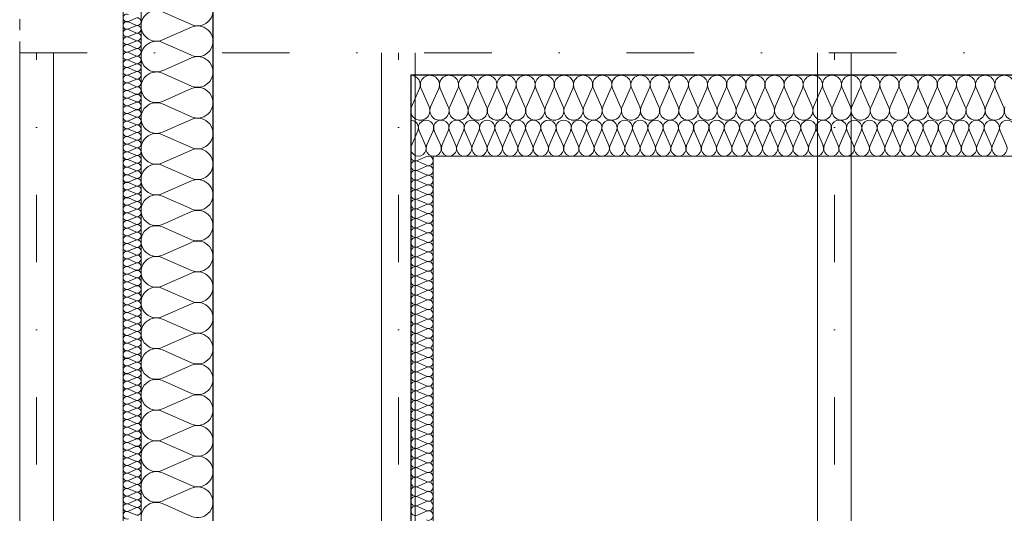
# Model space of a CAD drawing. Extents: x -558982 to 5119495, y -5290134 to 121759.
# Tile 254 of 256: x -430715 to -428524, y 80140 to 81239. Entities that reach past the tile are written whole.
import ezdxf

# ---------------------------------------------------------------- set-up
doc = ezdxf.new("R2010")
doc.units = 0
doc.header["$MEASUREMENT"] = 0
doc.linetypes.add('Dot & Dashed', pattern=[450, 150, -150, 0, -150])
doc.linetypes.add('Hidden Line', pattern=[50, 25, -25])
doc.layers.add('Arch ocieplenie', color=252, linetype='Continuous')
doc.layers.add('Inwent Izolacje', color=252, linetype='Continuous')
for name, color, linetype, lineweight in [('Arch ocieplenie_Nr_Pióra__44', 252, 'Continuous', 13), ('Arch ocieplenie_Nr_Pióra__9', 252, 'Continuous', 13), ('Arch wykończenie_Nr_Pióra__3', 252, 'Continuous', 18), ('INWENT DACH_Nr_Pióra__21', 252, 'Continuous', 9), ('Inwent Izolacje_Nr_Pióra__2', 252, 'Continuous', 13), ('Inwent Izolacje_Nr_Pióra__44', 252, 'Continuous', 13), ('INWENT KONST. DREWNIANA_Nr_Pióra__2', 252, 'Continuous', 13), ('INWENT KONST. DREWNIANA_Nr_Pióra__21', 252, 'Continuous', 9), ('INWENT.ŚCIANY_Nr_Pióra__1', 252, 'Continuous', 25), ('INWENT.ŚCIANY_Nr_Pióra__2', 252, 'Continuous', 13)]:
    doc.layers.add(name, color=color, linetype=linetype, lineweight=lineweight)

# ---------------------------------------------------------------- blocks, each defined once
blk = doc.blocks.new('Izolacja cieplna 14_225', base_point=(-429844.9, 96852.6))
at = {"layer": 'Arch ocieplenie_Nr_Pióra__44', "linetype": 'Continuous'}
for p, q in [((-429843.5, 96796.4), (-429829.4, 96828.8)), ((-429826.5, 96828.8), (-429812.4, 96796.4)), ((-429809.5, 96796.4), (-429795.3, 96828.8)), ((-429792.5, 96828.8), (-429778.3, 96796.4)), ((-429775.5, 96796.4), (-429761.3, 96828.8)), ((-429758.5, 96828.8), (-429744.3, 96796.4)), ((-429741.4, 96796.4), (-429727.3, 96828.8)), ((-429724.4, 96828.8), (-429710.3, 96796.4)), ((-429707.4, 96796.4), (-429693.3, 96828.8)), ((-429690.4, 96828.8), (-429676.2, 96796.4)), ((-429673.4, 96796.4), (-429659.2, 96828.8)), ((-429656.4, 96828.8), (-429642.2, 96796.4)), ((-429639.4, 96796.4), (-429625.2, 96828.8)), ((-429622.4, 96828.8), (-429608.2, 96796.4)), ((-429605.3, 96796.4), (-429591.2, 96828.8)), ((-429588.3, 96828.8), (-429574.2, 96796.4)), ((-429571.3, 96796.4), (-429557.2, 96828.8)), ((-429554.3, 96828.8), (-429540.1, 96796.4)), ((-429537.3, 96796.4), (-429523.1, 96828.8)), ((-429520.3, 96828.8), (-429506.1, 96796.4)), ((-429503.3, 96796.4), (-429489.1, 96828.8)), ((-429486.2, 96828.8), (-429472.1, 96796.4)), ((-429469.2, 96796.4), (-429455.1, 96828.8)), ((-429452.2, 96828.8), (-429438.1, 96796.4)), ((-429435.2, 96796.4), (-429421.1, 96828.8)), ((-429418.2, 96828.8), (-429404, 96796.4)), ((-429401.2, 96796.4), (-429387, 96828.8)), ((-429384.2, 96828.8), (-429370, 96796.4)), ((-429367.2, 96796.4), (-429353, 96828.8)), ((-429350.1, 96828.8), (-429336, 96796.4)), ((-429333.1, 96796.4), (-429319, 96828.8)), ((-429316.1, 96828.8), (-429302, 96796.4)), ((-429299.1, 96796.4), (-429285, 96828.8)), ((-429282.1, 96828.8), (-429267.9, 96796.4)), ((-429265.1, 96796.4), (-429250.9, 96828.8)), ((-429248.1, 96828.8), (-429233.9, 96796.4)), ((-429231.1, 96796.4), (-429216.9, 96828.8)), ((-429214, 96828.8), (-429199.9, 96796.4)), ((-429197, 96796.4), (-429182.9, 96828.8)), ((-429180, 96828.8), (-429165.9, 96796.4)), ((-429163, 96796.4), (-429148.9, 96828.8)), ((-429146, 96828.8), (-429131.8, 96796.4)), ((-429129, 96796.4), (-429114.8, 96828.8)), ((-429112, 96828.8), (-429097.8, 96796.4)), ((-429095, 96796.4), (-429080.8, 96828.8)), ((-429077.9, 96828.8), (-429063.8, 96796.4)), ((-429060.9, 96796.4), (-429046.8, 96828.8)), ((-429043.9, 96828.8), (-429029.8, 96796.4)), ((-429026.9, 96796.4), (-429012.7, 96828.8)), ((-429009.9, 96828.8), (-428995.7, 96796.4)), ((-428992.9, 96796.4), (-428978.7, 96828.8)), ((-428975.9, 96828.8), (-428961.7, 96796.4)), ((-428958.9, 96796.4), (-428944.7, 96828.8)), ((-428941.8, 96828.8), (-428927.7, 96796.4)), ((-428924.8, 96796.4), (-428910.7, 96828.8)), ((-428907.8, 96828.8), (-428893.7, 96796.4)), ((-428890.8, 96796.4), (-428876.6, 96828.8)), ((-428873.8, 96828.8), (-428859.6, 96796.4)), ((-428856.8, 96796.4), (-428842.6, 96828.8)), ((-428839.8, 96828.8), (-428825.6, 96796.4)), ((-428822.8, 96796.4), (-428808.6, 96828.8)), ((-428805.7, 96828.8), (-428791.6, 96796.4)), ((-428788.7, 96796.4), (-428774.6, 96828.8)), ((-428771.7, 96828.8), (-428757.6, 96796.4)), ((-428754.7, 96796.4), (-428740.5, 96828.8)), ((-428737.7, 96828.8), (-428723.5, 96796.4)), ((-428720.7, 96796.4), (-428706.5, 96828.8)), ((-428703.7, 96828.8), (-428689.5, 96796.4)), ((-428686.6, 96796.4), (-428672.5, 96828.8)), ((-428669.6, 96828.8), (-428655.5, 96796.4)), ((-428652.6, 96796.4), (-428638.5, 96828.8)), ((-428635.6, 96828.8), (-428621.5, 96796.4)), ((-428618.6, 96796.4), (-428604.4, 96828.8)), ((-428601.6, 96828.8), (-428587.4, 96796.4)), ((-428584.6, 96796.4), (-428570.4, 96828.8)), ((-428567.6, 96828.8), (-428553.4, 96796.4)), ((-428550.5, 96796.4), (-428536.4, 96828.8)), ((-428533.5, 96828.8), (-428519.4, 96796.4))]:
    blk.add_line(p, q, dxfattribs=at)
for centre, start_param, end_param in [((-429844.9, 96835.6), 4.299596, 6.283185), ((-429810.9, 96835.6), 4.299595, 8.266774), ((-429776.9, 96835.6), 4.299595, 8.266774), ((-429742.9, 96835.6), 4.299595, 8.266774), ((-429708.8, 96835.6), 4.299595, 8.266774), ((-429674.8, 96835.6), 4.299595, 8.266774), ((-429640.8, 96835.6), 4.299595, 8.266774), ((-429606.8, 96835.6), 4.299595, 8.266774), ((-429572.7, 96835.6), 4.299595, 8.266774), ((-429538.7, 96835.6), 4.299595, 8.266774), ((-429504.7, 96835.6), 4.299595, 8.266774), ((-429470.7, 96835.6), 4.299595, 8.266774), ((-429436.6, 96835.6), 4.299595, 8.266774), ((-429402.6, 96835.6), 4.299595, 8.266774), ((-429368.6, 96835.6), 4.299595, 8.266774), ((-429334.6, 96835.6), 4.299595, 8.266774), ((-429300.5, 96835.6), 4.299595, 8.266774), ((-429266.5, 96835.6), 4.299595, 8.266774), ((-429232.5, 96835.6), 4.299595, 8.266774), ((-429198.5, 96835.6), 4.299595, 8.266774), ((-429164.4, 96835.6), 4.299595, 8.266774), ((-429130.4, 96835.6), 4.299595, 8.266774), ((-429096.4, 96835.6), 4.299595, 8.266774), ((-429062.4, 96835.6), 4.299595, 8.266774), ((-429028.3, 96835.6), 4.299595, 8.266774), ((-428994.3, 96835.6), 4.299595, 8.266774), ((-428960.3, 96835.6), 4.299595, 8.266774), ((-428926.3, 96835.6), 4.299595, 8.266774), ((-428892.2, 96835.6), 4.299595, 8.266774), ((-428858.2, 96835.6), 4.299595, 8.266774), ((-428824.2, 96835.6), 4.299595, 8.266774), ((-428790.2, 96835.6), 4.299595, 8.266774), ((-428756.1, 96835.6), 4.299595, 8.266774), ((-428722.1, 96835.6), 4.299595, 8.266774), ((-428688.1, 96835.6), 4.299595, 8.266774), ((-428654.1, 96835.6), 4.299595, 8.266774), ((-428620, 96835.6), 4.299595, 8.266774), ((-428586, 96835.6), 4.299595, 8.266774), ((-428552, 96835.6), 4.299595, 8.266774), ((-428518, 96835.6), 4.299595, 8.266774), ((-429827.9, 96789.6), 1.158003, 5.125183), ((-429793.9, 96789.6), 1.158003, 5.125183), ((-429759.9, 96789.6), 1.158003, 5.125183), ((-429725.9, 96789.6), 1.158003, 5.125183), ((-429691.8, 96789.6), 1.158003, 5.125183), ((-429657.8, 96789.6), 1.158003, 5.125183), ((-429623.8, 96789.6), 1.158003, 5.125183), ((-429589.8, 96789.6), 1.158003, 5.125183), ((-429555.7, 96789.6), 1.158003, 5.125183), ((-429521.7, 96789.6), 1.158003, 5.125183), ((-429487.7, 96789.6), 1.158003, 5.125183), ((-429453.7, 96789.6), 1.158003, 5.125183), ((-429419.6, 96789.6), 1.158003, 5.125183), ((-429385.6, 96789.6), 1.158003, 5.125183), ((-429351.6, 96789.6), 1.158003, 5.125183), ((-429317.6, 96789.6), 1.158003, 5.125183), ((-429283.5, 96789.6), 1.158003, 5.125183), ((-429249.5, 96789.6), 1.158003, 5.125183), ((-429215.5, 96789.6), 1.158003, 5.125183), ((-429181.4, 96789.6), 1.158003, 5.125183), ((-429147.4, 96789.6), 1.158003, 5.125183), ((-429113.4, 96789.6), 1.158003, 5.125183), ((-429079.4, 96789.6), 1.158003, 5.125183), ((-429045.3, 96789.6), 1.158003, 5.125183), ((-429011.3, 96789.6), 1.158003, 5.125183), ((-428977.3, 96789.6), 1.158003, 5.125183), ((-428943.3, 96789.6), 1.158003, 5.125183), ((-428909.2, 96789.6), 1.158003, 5.125183), ((-428875.2, 96789.6), 1.158003, 5.125183), ((-428841.2, 96789.6), 1.158003, 5.125183), ((-428807.2, 96789.6), 1.158003, 5.125183), ((-428773.1, 96789.6), 1.158003, 5.125183), ((-428739.1, 96789.6), 1.158003, 5.125183), ((-428705.1, 96789.6), 1.158003, 5.125183), ((-428671.1, 96789.6), 1.158003, 5.125183), ((-428637, 96789.6), 1.158003, 5.125183), ((-428603, 96789.6), 1.158003, 5.125183), ((-428569, 96789.6), 1.158003, 5.125183), ((-428535, 96789.6), 1.158003, 5.125183)]:
    blk.add_ellipse(centre, major_axis=(0, 17), ratio=0.999906, start_param=start_param, end_param=end_param, dxfattribs=at)
blk = doc.blocks.new('Izolacja cieplna 14_226', base_point=(-419194.9, 96952.6))
at = {"layer": 'Arch ocieplenie_Nr_Pióra__44', "linetype": 'Continuous'}
for p, q in [((-429825.4, 96922.8), (-429843.2, 96882.4)), ((-429804.1, 96882.4), (-429821.9, 96922.8)), ((-429782.8, 96922.8), (-429800.6, 96882.4)), ((-429761.5, 96882.4), (-429779.3, 96922.8)), ((-429740.2, 96922.8), (-429758, 96882.4)), ((-429718.9, 96882.4), (-429736.7, 96922.8)), ((-429697.6, 96922.8), (-429715.4, 96882.4)), ((-429676.3, 96882.4), (-429694.1, 96922.8)), ((-429655, 96922.8), (-429672.8, 96882.4)), ((-429633.7, 96882.4), (-429651.5, 96922.8)), ((-429612.4, 96922.8), (-429630.2, 96882.4)), ((-429591.1, 96882.4), (-429608.9, 96922.8)), ((-429569.8, 96922.8), (-429587.6, 96882.4)), ((-429548.5, 96882.4), (-429566.3, 96922.8)), ((-429527.2, 96922.8), (-429545, 96882.4)), ((-429505.9, 96882.4), (-429523.7, 96922.8)), ((-429484.6, 96922.8), (-429502.4, 96882.4)), ((-429463.3, 96882.4), (-429481.1, 96922.8)), ((-429442, 96922.8), (-429459.8, 96882.4)), ((-429420.7, 96882.4), (-429438.5, 96922.8)), ((-429399.4, 96922.8), (-429417.2, 96882.4)), ((-429378.1, 96882.4), (-429395.9, 96922.8)), ((-429356.8, 96922.8), (-429374.6, 96882.4)), ((-429335.5, 96882.4), (-429353.3, 96922.8)), ((-429314.2, 96922.8), (-429332, 96882.4)), ((-429292.9, 96882.4), (-429310.7, 96922.8)), ((-429271.6, 96922.8), (-429289.4, 96882.4)), ((-429250.3, 96882.4), (-429268.1, 96922.8)), ((-429229, 96922.8), (-429246.8, 96882.4)), ((-429207.7, 96882.4), (-429225.5, 96922.8)), ((-429186.4, 96922.8), (-429204.2, 96882.4)), ((-429165.1, 96882.4), (-429182.9, 96922.8)), ((-429143.8, 96922.8), (-429161.6, 96882.4)), ((-429122.5, 96882.4), (-429140.3, 96922.8)), ((-429101.2, 96922.8), (-429119, 96882.4)), ((-429079.9, 96882.4), (-429097.7, 96922.8)), ((-429058.6, 96922.8), (-429076.4, 96882.4)), ((-429037.3, 96882.4), (-429055.1, 96922.8)), ((-429016, 96922.8), (-429033.8, 96882.4)), ((-428994.7, 96882.4), (-429012.5, 96922.8)), ((-428973.4, 96922.8), (-428991.2, 96882.4)), ((-428952.1, 96882.4), (-428969.9, 96922.8)), ((-428930.8, 96922.8), (-428948.6, 96882.4)), ((-428909.5, 96882.4), (-428927.3, 96922.8)), ((-428888.2, 96922.8), (-428906, 96882.4)), ((-428866.9, 96882.4), (-428884.7, 96922.8)), ((-428845.6, 96922.8), (-428863.4, 96882.4)), ((-428824.3, 96882.4), (-428842.1, 96922.8)), ((-428803, 96922.8), (-428820.8, 96882.4)), ((-428781.7, 96882.4), (-428799.5, 96922.8)), ((-428760.4, 96922.8), (-428778.2, 96882.4)), ((-428739.1, 96882.4), (-428756.9, 96922.8)), ((-428717.8, 96922.8), (-428735.6, 96882.4)), ((-428696.5, 96882.4), (-428714.3, 96922.8)), ((-428675.2, 96922.8), (-428693, 96882.4)), ((-428653.9, 96882.4), (-428671.7, 96922.8)), ((-428632.6, 96922.8), (-428650.4, 96882.4)), ((-428611.3, 96882.4), (-428629.1, 96922.8)), ((-428590, 96922.8), (-428607.8, 96882.4)), ((-428568.7, 96882.4), (-428586.5, 96922.8)), ((-428547.4, 96922.8), (-428565.2, 96882.4)), ((-428526.1, 96882.4), (-428543.9, 96922.8))]:
    blk.add_line(p, q, dxfattribs=at)
for centre, start_param, end_param in [((-429844.9, 96931.3), 2.7288, 4.712389), ((-429802.3, 96931.3), 2.7288, 6.695979), ((-429759.7, 96931.3), 2.7288, 6.695979), ((-429717.1, 96931.3), 2.7288, 6.695979), ((-429674.5, 96931.3), 2.7288, 6.695979), ((-429631.9, 96931.3), 2.7288, 6.695979), ((-429589.3, 96931.3), 2.7288, 6.695979), ((-429546.7, 96931.3), 2.7288, 6.695979), ((-429504.1, 96931.3), 2.7288, 6.695979), ((-429461.5, 96931.3), 2.7288, 6.695979), ((-429418.9, 96931.3), 2.7288, 6.695979), ((-429376.3, 96931.3), 2.7288, 6.695979), ((-429333.7, 96931.3), 2.7288, 6.695979), ((-429291.1, 96931.3), 2.7288, 6.695979), ((-429248.5, 96931.3), 2.7288, 6.695979), ((-429205.9, 96931.3), 2.7288, 6.695979), ((-429163.3, 96931.3), 2.7288, 6.695979), ((-429120.7, 96931.3), 2.7288, 6.695979), ((-429078.1, 96931.3), 2.7288, 6.695979), ((-429035.5, 96931.3), 2.7288, 6.695979), ((-428992.9, 96931.3), 2.7288, 6.695979), ((-428950.3, 96931.3), 2.7288, 6.695979), ((-428907.7, 96931.3), 2.7288, 6.695979), ((-428865.1, 96931.3), 2.7288, 6.695979), ((-428822.5, 96931.3), 2.7288, 6.695979), ((-428779.9, 96931.3), 2.7288, 6.695979), ((-428737.3, 96931.3), 2.7288, 6.695979), ((-428694.7, 96931.3), 2.7288, 6.695979), ((-428652.1, 96931.3), 2.7288, 6.695979), ((-428609.5, 96931.3), 2.7288, 6.695979), ((-428566.9, 96931.3), 2.7288, 6.695979), ((-428524.3, 96931.3), 2.7288, 6.695979), ((-429823.6, 96873.9), 5.870392, 9.837571), ((-429781, 96873.9), 5.870392, 9.837571), ((-429738.4, 96873.9), 5.870392, 9.837571), ((-429695.8, 96873.9), 5.870392, 9.837571), ((-429653.2, 96873.9), 5.870392, 9.837571), ((-429610.6, 96873.9), 5.870392, 9.837571), ((-429568, 96873.9), 5.870392, 9.837571), ((-429525.4, 96873.9), 5.870392, 9.837571), ((-429482.8, 96873.9), 5.870392, 9.837571), ((-429440.2, 96873.9), 5.870392, 9.837571), ((-429397.6, 96873.9), 5.870392, 9.837571), ((-429355, 96873.9), 5.870392, 9.837571), ((-429312.4, 96873.9), 5.870392, 9.837571), ((-429269.8, 96873.9), 5.870392, 9.837571), ((-429227.2, 96873.9), 5.870392, 9.837571), ((-429184.6, 96873.9), 5.870392, 9.837571), ((-429142, 96873.9), 5.870392, 9.837571), ((-429099.4, 96873.9), 5.870392, 9.837571), ((-429056.8, 96873.9), 5.870392, 9.837571), ((-429014.2, 96873.9), 5.870392, 9.837571), ((-428971.6, 96873.9), 5.870392, 9.837571), ((-428929, 96873.9), 5.870392, 9.837571), ((-428886.4, 96873.9), 5.870392, 9.837571), ((-428843.8, 96873.9), 5.870392, 9.837571), ((-428801.2, 96873.9), 5.870392, 9.837571), ((-428758.6, 96873.9), 5.870392, 9.837571), ((-428716, 96873.9), 5.870392, 9.837571), ((-428673.4, 96873.9), 5.870392, 9.837571), ((-428630.8, 96873.9), 5.870392, 9.837571), ((-428588.2, 96873.9), 5.870392, 9.837571), ((-428545.6, 96873.9), 5.870392, 9.837571), ((-428503, 96873.9), 5.870392, 9.837571)]:
    blk.add_ellipse(centre, major_axis=(-21.3, 0), ratio=0.998489, start_param=start_param, end_param=end_param, dxfattribs=at)
blk = doc.blocks.new('Izolacja cieplna 14_229', base_point=(-430484.9, 97267.6))
at = {"layer": 'Arch ocieplenie_Nr_Pióra__9', "linetype": 'Continuous'}
for p, q in [((-430456.9, 97079.6), (-430473, 97072.5)), ((-430473, 97071.1), (-430456.9, 97064)), ((-430456.9, 97062.6), (-430473, 97055.5)), ((-430473, 97054.1), (-430456.9, 97047)), ((-430456.9, 97045.6), (-430473, 97038.5)), ((-430473, 97037.1), (-430456.9, 97030)), ((-430456.9, 97028.5), (-430473, 97021.5)), ((-430473, 97020), (-430456.9, 97012.9)), ((-430456.9, 97011.5), (-430473, 97004.4)), ((-430473, 97003), (-430456.9, 96995.9)), ((-430456.9, 96994.5), (-430473, 96987.4)), ((-430473, 96986), (-430456.9, 96978.9)), ((-430456.9, 96977.5), (-430473, 96970.4)), ((-430473, 96969), (-430456.9, 96961.9)), ((-430456.9, 96960.4), (-430473, 96953.4)), ((-430473, 96951.9), (-430456.9, 96944.8)), ((-430456.9, 96943.4), (-430473, 96936.3)), ((-430473, 96934.9), (-430456.9, 96927.8)), ((-430456.9, 96926.4), (-430473, 96919.3)), ((-430473, 96917.9), (-430456.9, 96910.8)), ((-430456.9, 96909.4), (-430473, 96902.3)), ((-430473, 96900.9), (-430456.9, 96893.8)), ((-430456.9, 96892.3), (-430473, 96885.3)), ((-430473, 96883.8), (-430456.9, 96876.7)), ((-430456.9, 96875.3), (-430473, 96868.2)), ((-430473, 96866.8), (-430456.9, 96859.7)), ((-430456.9, 96858.3), (-430473, 96851.2)), ((-430473, 96849.8), (-430456.9, 96842.7)), ((-430456.9, 96841.3), (-430473, 96834.2)), ((-430473, 96832.8), (-430456.9, 96825.7)), ((-430456.9, 96824.2), (-430473, 96817.2)), ((-430473, 96815.7), (-430456.9, 96808.6)), ((-430456.9, 96807.2), (-430473, 96800.1)), ((-430473, 96798.7), (-430456.9, 96791.6)), ((-430456.9, 96790.2), (-430473, 96783.1)), ((-430473, 96781.7), (-430456.9, 96774.6)), ((-430456.9, 96773.2), (-430473, 96766.1)), ((-430473, 96764.6), (-430456.9, 96757.6)), ((-430456.9, 96756.1), (-430473, 96749.1)), ((-430473, 96747.6), (-430456.9, 96740.5)), ((-430456.9, 96739.1), (-430473, 96732)), ((-430473, 96730.6), (-430456.9, 96723.5)), ((-430456.9, 96722.1), (-430473, 96715)), ((-430473, 96713.6), (-430456.9, 96706.5)), ((-430456.9, 96705.1), (-430473, 96698)), ((-430473, 96696.5), (-430456.9, 96689.5)), ((-430456.9, 96688), (-430473, 96681)), ((-430473, 96679.5), (-430456.9, 96672.4)), ((-430456.9, 96671), (-430473, 96663.9)), ((-430473, 96662.5), (-430456.9, 96655.4)), ((-430456.9, 96654), (-430473, 96646.9)), ((-430473, 96645.5), (-430456.9, 96638.4)), ((-430456.9, 96637), (-430473, 96629.9)), ((-430473, 96628.4), (-430456.9, 96621.4)), ((-430456.9, 96619.9), (-430473, 96612.9)), ((-430473, 96611.4), (-430456.9, 96604.3)), ((-430456.9, 96602.9), (-430473, 96595.8)), ((-430473, 96594.4), (-430456.9, 96587.3)), ((-430456.9, 96585.9), (-430473, 96578.8)), ((-430473, 96577.4), (-430456.9, 96570.3)), ((-430456.9, 96568.9), (-430473, 96561.8)), ((-430473, 96560.3), (-430456.9, 96553.3)), ((-430456.9, 96551.8), (-430473, 96544.8)), ((-430473, 96543.3), (-430456.9, 96536.2)), ((-430456.9, 96534.8), (-430473, 96527.7)), ((-430473, 96526.3), (-430456.9, 96519.2)), ((-430456.9, 96517.8), (-430473, 96510.7)), ((-430473, 96509.3), (-430456.9, 96502.2)), ((-430456.9, 96500.8), (-430473, 96493.7)), ((-430473, 96492.2), (-430456.9, 96485.2)), ((-430456.9, 96483.7), (-430473, 96476.6)), ((-430473, 96475.2), (-430456.9, 96468.1)), ((-430456.9, 96466.7), (-430473, 96459.6)), ((-430473, 96458.2), (-430456.9, 96451.1)), ((-430456.9, 96449.7), (-430473, 96442.6)), ((-430473, 96441.2), (-430456.9, 96434.1)), ((-430456.9, 96432.7), (-430473, 96425.6)), ((-430473, 96424.1), (-430456.9, 96417.1)), ((-430456.9, 96415.6), (-430473, 96408.5)), ((-430473, 96407.1), (-430456.9, 96400)), ((-430456.9, 96398.6), (-430473, 96391.5)), ((-430473, 96390.1), (-430456.9, 96383)), ((-430456.9, 96381.6), (-430473, 96374.5)), ((-430473, 96373.1), (-430456.9, 96366)), ((-430456.9, 96364.6), (-430473, 96357.5)), ((-430473, 96356), (-430456.9, 96349)), ((-430456.9, 96347.5), (-430473, 96340.4)), ((-430473, 96339), (-430456.9, 96331.9)), ((-430456.9, 96330.5), (-430473, 96323.4)), ((-430473, 96322), (-430456.9, 96314.9)), ((-430456.9, 96313.5), (-430473, 96306.4)), ((-430473, 96305), (-430456.9, 96297.9)), ((-430456.9, 96296.5), (-430473, 96289.4)), ((-430473, 96287.9), (-430456.9, 96280.9)), ((-430456.9, 96279.4), (-430473, 96272.3)), ((-430473, 96270.9), (-430456.9, 96263.8)), ((-430456.9, 96262.4), (-430473, 96255.3)), ((-430473, 96253.9), (-430456.9, 96246.8)), ((-430456.9, 96245.4), (-430473, 96238.3)), ((-430473, 96236.9), (-430456.9, 96229.8)), ((-430456.9, 96228.4), (-430473, 96221.3)), ((-430473, 96219.8), (-430456.9, 96212.8)), ((-430456.9, 96211.3), (-430473, 96204.2)), ((-430473, 96202.8), (-430456.9, 96195.7)), ((-430456.9, 96194.3), (-430473, 96187.2)), ((-430473, 96185.8), (-430456.9, 96178.7)), ((-430456.9, 96177.3), (-430473, 96170.2)), ((-430473, 96168.8), (-430456.9, 96161.7)), ((-430456.9, 96160.3), (-430473, 96153.2)), ((-430473, 96151.7), (-430456.9, 96144.7)), ((-430456.9, 96143.2), (-430473, 96136.1)), ((-430473, 96134.7), (-430456.9, 96127.6)), ((-430456.9, 96126.2), (-430473, 96119.1)), ((-430473, 96117.7), (-430456.9, 96110.6)), ((-430456.9, 96109.2), (-430473, 96102.1)), ((-430473, 96100.7), (-430456.9, 96093.6)), ((-430456.9, 96092.1), (-430473, 96085.1)), ((-430473, 96083.6), (-430456.9, 96076.6)), ((-430456.9, 96075.1), (-430473, 96068)), ((-430473, 96066.6), (-430456.9, 96059.5)), ((-430456.9, 96058.1), (-430473, 96051)), ((-430473, 96049.6), (-430456.9, 96042.5)), ((-430456.9, 96041.1), (-430473, 96034)), ((-430473, 96032.6), (-430456.9, 96025.5)), ((-430456.9, 96024), (-430473, 96017)), ((-430473, 96015.5), (-430456.9, 96008.5)), ((-430456.9, 96007), (-430473, 95999.9)), ((-430473, 95998.5), (-430456.9, 95991.4)), ((-430456.9, 95990), (-430473, 95982.9)), ((-430473, 95981.5), (-430456.9, 95974.4))]:
    blk.add_line(p, q, dxfattribs=at)
for centre, start_param, end_param in [((-430476.4, 97080.3), 2.7288, 6.695979), ((-430476.4, 97063.3), 2.7288, 6.695979), ((-430453.5, 97071.8), 5.870392, 9.837571), ((-430476.4, 97046.3), 2.7288, 6.695979), ((-430453.5, 97054.8), 5.870392, 9.837571), ((-430453.5, 97037.8), 5.870392, 9.837571), ((-430476.4, 97029.3), 2.7288, 6.695979), ((-430453.5, 97020.7), 5.870392, 9.837571), ((-430476.4, 97012.2), 2.7288, 6.695979), ((-430476.4, 96995.2), 2.7288, 6.695979), ((-430453.5, 97003.7), 5.870392, 9.837571), ((-430476.4, 96978.2), 2.7288, 6.695979), ((-430453.5, 96986.7), 5.870392, 9.837571), ((-430453.5, 96969.7), 5.870392, 9.837571), ((-430476.4, 96961.2), 2.7288, 6.695979), ((-430453.5, 96952.6), 5.870392, 9.837571), ((-430476.4, 96944.1), 2.7288, 6.695979), ((-430476.4, 96927.1), 2.7288, 6.695979), ((-430453.5, 96935.6), 5.870392, 9.837571), ((-430476.4, 96910.1), 2.7288, 6.695979), ((-430453.5, 96918.6), 5.870392, 9.837571), ((-430476.4, 96893.1), 2.7288, 6.695979), ((-430453.5, 96901.6), 5.870392, 9.837571), ((-430453.5, 96884.5), 5.870392, 9.837571), ((-430476.4, 96876), 2.7288, 6.695979), ((-430476.4, 96859), 2.7288, 6.695979), ((-430453.5, 96867.5), 5.870392, 9.837571), ((-430476.4, 96842), 2.7288, 6.695979), ((-430453.5, 96850.5), 5.870392, 9.837571), ((-430476.4, 96825), 2.7288, 6.695979), ((-430453.5, 96833.5), 5.870392, 9.837571), ((-430453.5, 96816.4), 5.870392, 9.837571), ((-430476.4, 96807.9), 2.7288, 6.695979), ((-430453.5, 96799.4), 5.870392, 9.837571), ((-430476.4, 96790.9), 2.7288, 6.695979), ((-430476.4, 96773.9), 2.7288, 6.695979), ((-430453.5, 96782.4), 5.870392, 9.837571), ((-430476.4, 96756.9), 2.7288, 6.695979), ((-430453.5, 96765.4), 5.870392, 9.837571), ((-430476.4, 96739.8), 2.7288, 6.695979), ((-430453.5, 96748.3), 5.870392, 9.837571), ((-430453.5, 96731.3), 5.870392, 9.837571), ((-430476.4, 96722.8), 2.7288, 6.695979), ((-430476.4, 96705.8), 2.7288, 6.695979), ((-430453.5, 96714.3), 5.870392, 9.837571), ((-430476.4, 96688.8), 2.7288, 6.695979), ((-430453.5, 96697.3), 5.870392, 9.837571), ((-430476.4, 96671.7), 2.7288, 6.695979), ((-430453.5, 96680.2), 5.870392, 9.837571), ((-430453.5, 96663.2), 5.870392, 9.837571), ((-430476.4, 96654.7), 2.7288, 6.695979), ((-430453.5, 96646.2), 5.870392, 9.837571), ((-430476.4, 96637.7), 2.7288, 6.695979), ((-430476.4, 96620.6), 2.7288, 6.695979), ((-430453.5, 96629.2), 5.870392, 9.837571), ((-430476.4, 96603.6), 2.7288, 6.695979), ((-430453.5, 96612.1), 5.870392, 9.837571), ((-430476.4, 96586.6), 2.7288, 6.695979), ((-430453.5, 96595.1), 5.870392, 9.837571), ((-430453.5, 96578.1), 5.870392, 9.837571), ((-430476.4, 96569.6), 2.7288, 6.695979), ((-430476.4, 96552.5), 2.7288, 6.695979), ((-430453.5, 96561.1), 5.870392, 9.837571), ((-430476.4, 96535.5), 2.7288, 6.695979), ((-430453.5, 96544), 5.870392, 9.837571), ((-430476.4, 96518.5), 2.7288, 6.695979), ((-430453.5, 96527), 5.870392, 9.837571), ((-430453.5, 96510), 5.870392, 9.837571), ((-430476.4, 96501.5), 2.7288, 6.695979), ((-430453.5, 96493), 5.870392, 9.837571), ((-430476.4, 96484.4), 2.7288, 6.695979), ((-430476.4, 96467.4), 2.7288, 6.695979), ((-430453.5, 96475.9), 5.870392, 9.837571), ((-430476.4, 96450.4), 2.7288, 6.695979), ((-430453.5, 96458.9), 5.870392, 9.837571), ((-430476.4, 96433.4), 2.7288, 6.695979), ((-430453.5, 96441.9), 5.870392, 9.837571), ((-430453.5, 96424.9), 5.870392, 9.837571), ((-430476.4, 96416.3), 2.7288, 6.695979), ((-430476.4, 96399.3), 2.7288, 6.695979), ((-430453.5, 96407.8), 5.870392, 9.837571), ((-430476.4, 96382.3), 2.7288, 6.695979), ((-430453.5, 96390.8), 5.870392, 9.837571), ((-430476.4, 96365.3), 2.7288, 6.695979), ((-430453.5, 96373.8), 5.870392, 9.837571), ((-430453.5, 96356.8), 5.870392, 9.837571), ((-430476.4, 96348.2), 2.7288, 6.695979), ((-430453.5, 96339.7), 5.870392, 9.837571), ((-430476.4, 96331.2), 2.7288, 6.695979), ((-430476.4, 96314.2), 2.7288, 6.695979), ((-430453.5, 96322.7), 5.870392, 9.837571), ((-430476.4, 96297.2), 2.7288, 6.695979), ((-430453.5, 96305.7), 5.870392, 9.837571), ((-430476.4, 96280.1), 2.7288, 6.695979), ((-430453.5, 96288.7), 5.870392, 9.837571), ((-430453.5, 96271.6), 5.870392, 9.837571), ((-430476.4, 96263.1), 2.7288, 6.695979), ((-430476.4, 96246.1), 2.7288, 6.695979), ((-430453.5, 96254.6), 5.870392, 9.837571), ((-430476.4, 96229.1), 2.7288, 6.695979), ((-430453.5, 96237.6), 5.870392, 9.837571), ((-430476.4, 96212), 2.7288, 6.695979), ((-430453.5, 96220.6), 5.870392, 9.837571), ((-430453.5, 96203.5), 5.870392, 9.837571), ((-430476.4, 96195), 2.7288, 6.695979), ((-430453.5, 96186.5), 5.870392, 9.837571), ((-430476.4, 96178), 2.7288, 6.695979), ((-430476.4, 96161), 2.7288, 6.695979), ((-430453.5, 96169.5), 5.870392, 9.837571), ((-430476.4, 96143.9), 2.7288, 6.695979), ((-430453.5, 96152.5), 5.870392, 9.837571), ((-430476.4, 96126.9), 2.7288, 6.695979), ((-430453.5, 96135.4), 5.870392, 9.837571), ((-430453.5, 96118.4), 5.870392, 9.837571), ((-430476.4, 96109.9), 2.7288, 6.695979), ((-430476.4, 96092.9), 2.7288, 6.695979), ((-430453.5, 96101.4), 5.870392, 9.837571), ((-430476.4, 96075.8), 2.7288, 6.695979), ((-430453.5, 96084.4), 5.870392, 9.837571), ((-430476.4, 96058.8), 2.7288, 6.695979), ((-430453.5, 96067.3), 5.870392, 9.837571), ((-430453.5, 96050.3), 5.870392, 9.837571), ((-430476.4, 96041.8), 2.7288, 6.695979), ((-430453.5, 96033.3), 5.870392, 9.837571), ((-430476.4, 96024.8), 2.7288, 6.695979), ((-430476.4, 96007.7), 2.7288, 6.695979), ((-430453.5, 96016.3), 5.870392, 9.837571), ((-430476.4, 95990.7), 2.7288, 6.695979), ((-430453.5, 95999.2), 5.870392, 9.837571), ((-430476.4, 95973.7), 2.7288, 6.695979), ((-430453.5, 95982.2), 5.870392, 9.837571)]:
    blk.add_ellipse(centre, major_axis=(0, -8.51), ratio=0.99935, start_param=start_param, end_param=end_param, dxfattribs=at)
blk = doc.blocks.new('Izolacja cieplna 14_341', base_point=(-430444.9, 93232.6))
at = {"layer": 'Inwent Izolacje_Nr_Pióra__2', "linetype": 'Continuous'}
for p, q in [((-430332.6, 97065.3), (-430397.3, 97093.8)), ((-430397.3, 97031.1), (-430332.6, 97059.6)), ((-430332.6, 96996.9), (-430397.3, 97025.4)), ((-430397.3, 96962.7), (-430332.6, 96991.2)), ((-430332.6, 96928.5), (-430397.3, 96957)), ((-430397.3, 96894.3), (-430332.6, 96922.8)), ((-430332.6, 96860.1), (-430397.3, 96888.6)), ((-430397.3, 96825.9), (-430332.6, 96854.4)), ((-430332.6, 96791.8), (-430397.3, 96820.2)), ((-430397.3, 96757.6), (-430332.6, 96786)), ((-430332.6, 96723.4), (-430397.3, 96751.8)), ((-430397.3, 96689.2), (-430332.6, 96717.6)), ((-430332.6, 96655), (-430397.3, 96683.4)), ((-430397.3, 96620.8), (-430332.6, 96649.2)), ((-430332.6, 96586.6), (-430397.3, 96615)), ((-430397.3, 96552.4), (-430332.6, 96580.8)), ((-430332.6, 96518.2), (-430397.3, 96546.6)), ((-430397.3, 96484), (-430332.6, 96512.4)), ((-430332.6, 96449.8), (-430397.3, 96478.3)), ((-430397.3, 96415.6), (-430332.6, 96444.1)), ((-430332.6, 96381.4), (-430397.3, 96409.9)), ((-430397.3, 96347.2), (-430332.6, 96375.7)), ((-430332.6, 96313), (-430397.3, 96341.5)), ((-430397.3, 96278.8), (-430332.6, 96307.3)), ((-430332.6, 96244.6), (-430397.3, 96273.1)), ((-430397.3, 96210.4), (-430332.6, 96238.9)), ((-430332.6, 96176.2), (-430397.3, 96204.7)), ((-430397.3, 96142.1), (-430332.6, 96170.5)), ((-430332.6, 96107.9), (-430397.3, 96136.3)), ((-430397.3, 96073.7), (-430332.6, 96102.1)), ((-430332.6, 96039.5), (-430397.3, 96067.9)), ((-430397.3, 96005.3), (-430332.6, 96033.7)), ((-430332.6, 95971.1), (-430397.3, 95999.5))]:
    blk.add_line(p, q, dxfattribs=at)
for centre, start_param, end_param in [((-430319, 97096.6), 2.728799, 6.695979), ((-430410.9, 97062.4), 5.870392, 9.837571), ((-430319, 97028.2), 2.728799, 6.695979), ((-430410.9, 96994.1), 5.870392, 9.837571), ((-430319, 96959.9), 2.728799, 6.695979), ((-430410.9, 96925.7), 5.870392, 9.837571), ((-430319, 96891.5), 2.728799, 6.695979), ((-430410.9, 96857.3), 5.870392, 9.837571), ((-430319, 96823.1), 2.728799, 6.695979), ((-430410.9, 96788.9), 5.870392, 9.837571), ((-430319, 96754.7), 2.728799, 6.695979), ((-430410.9, 96720.5), 5.870392, 9.837571), ((-430319, 96686.3), 2.728799, 6.695979), ((-430410.9, 96652.1), 5.870392, 9.837571), ((-430319, 96617.9), 2.728799, 6.695979), ((-430410.9, 96583.7), 5.870392, 9.837571), ((-430319, 96549.5), 2.728799, 6.695979), ((-430410.9, 96515.3), 5.870392, 9.837571), ((-430319, 96481.1), 2.728799, 6.695979), ((-430410.9, 96446.9), 5.870392, 9.837571), ((-430319, 96412.7), 2.728799, 6.695979), ((-430410.9, 96378.5), 5.870392, 9.837571), ((-430319, 96344.3), 2.728799, 6.695979), ((-430410.9, 96310.2), 5.870392, 9.837571), ((-430319, 96276), 2.728799, 6.695979), ((-430410.9, 96241.8), 5.870392, 9.837571), ((-430319, 96207.6), 2.728799, 6.695979), ((-430410.9, 96173.4), 5.870392, 9.837571), ((-430319, 96139.2), 2.728799, 6.695979), ((-430410.9, 96105), 5.870392, 9.837571), ((-430319, 96070.8), 2.728799, 6.695979), ((-430410.9, 96036.6), 5.870392, 9.837571), ((-430319, 96002.4), 2.728799, 6.695979), ((-430410.9, 95968.2), 5.870392, 9.837571)]:
    blk.add_ellipse(centre, major_axis=(0, 34.2), ratio=0.995133, start_param=start_param, end_param=end_param, dxfattribs=at)
blk = doc.blocks.new('Izolacja cieplna 14_365', base_point=(-429844.9, 93232.6))
at = {"layer": 'Inwent Izolacje_Nr_Pióra__44', "linetype": 'Continuous'}
for p, q in [((-429830, 96762.8), (-429809.8, 96771.7)), ((-429809.8, 96752.2), (-429830, 96761.1)), ((-429830, 96741.5), (-429809.8, 96750.4)), ((-429809.8, 96730.9), (-429830, 96739.7)), ((-429830, 96720.2), (-429809.8, 96729.1)), ((-429809.8, 96709.5), (-429830, 96718.4)), ((-429830, 96698.9), (-429809.8, 96707.7)), ((-429809.8, 96688.2), (-429830, 96697.1)), ((-429830, 96677.5), (-429809.8, 96686.4)), ((-429809.8, 96666.9), (-429830, 96675.7)), ((-429830, 96656.2), (-429809.8, 96665.1)), ((-429809.8, 96645.6), (-429830, 96654.4)), ((-429830, 96634.9), (-429809.8, 96643.8)), ((-429809.8, 96624.2), (-429830, 96633.1)), ((-429830, 96613.6), (-429809.8, 96622.4)), ((-429809.8, 96602.9), (-429830, 96611.8)), ((-429830, 96592.2), (-429809.8, 96601.1)), ((-429809.8, 96581.6), (-429830, 96590.4)), ((-429830, 96570.9), (-429809.8, 96579.8)), ((-429809.8, 96560.3), (-429830, 96569.1)), ((-429830, 96549.6), (-429809.8, 96558.5)), ((-429809.8, 96538.9), (-429830, 96547.8)), ((-429830, 96528.3), (-429809.8, 96537.1)), ((-429809.8, 96517.6), (-429830, 96526.5)), ((-429830, 96506.9), (-429809.8, 96515.8)), ((-429809.8, 96496.3), (-429830, 96505.1)), ((-429830, 96485.6), (-429809.8, 96494.5)), ((-429809.8, 96475), (-429830, 96483.8)), ((-429830, 96464.3), (-429809.8, 96473.2)), ((-429809.8, 96453.6), (-429830, 96462.5)), ((-429830, 96443), (-429809.8, 96451.8)), ((-429809.8, 96432.3), (-429830, 96441.2)), ((-429830, 96421.6), (-429809.8, 96430.5)), ((-429809.8, 96411), (-429830, 96419.8)), ((-429830, 96400.3), (-429809.8, 96409.2)), ((-429809.8, 96389.6), (-429830, 96398.5)), ((-429830, 96379), (-429809.8, 96387.9)), ((-429809.8, 96368.3), (-429830, 96377.2)), ((-429830, 96357.7), (-429809.8, 96366.5)), ((-429809.8, 96347), (-429830, 96355.9)), ((-429830, 96336.3), (-429809.8, 96345.2)), ((-429809.8, 96325.7), (-429830, 96334.5)), ((-429830, 96315), (-429809.8, 96323.9)), ((-429809.8, 96304.3), (-429830, 96313.2)), ((-429830, 96293.7), (-429809.8, 96302.6)), ((-429809.8, 96283), (-429830, 96291.9)), ((-429830, 96272.4), (-429809.8, 96281.2)), ((-429809.8, 96261.7), (-429830, 96270.6)), ((-429830, 96251), (-429809.8, 96259.9)), ((-429809.8, 96240.4), (-429830, 96249.2)), ((-429830, 96229.7), (-429809.8, 96238.6)), ((-429809.8, 96219), (-429830, 96227.9)), ((-429830, 96208.4), (-429809.8, 96217.3)), ((-429809.8, 96197.7), (-429830, 96206.6)), ((-429830, 96187.1), (-429809.8, 96195.9)), ((-429809.8, 96176.4), (-429830, 96185.3)), ((-429830, 96165.7), (-429809.8, 96174.6)), ((-429809.8, 96155.1), (-429830, 96163.9)), ((-429830, 96144.4), (-429809.8, 96153.3)), ((-429809.8, 96133.7), (-429830, 96142.6)), ((-429830, 96123.1), (-429809.8, 96132)), ((-429809.8, 96112.4), (-429830, 96121.3)), ((-429830, 96101.8), (-429809.8, 96110.6)), ((-429809.8, 96091.1), (-429830, 96100)), ((-429830, 96080.4), (-429809.8, 96089.3)), ((-429809.8, 96069.8), (-429830, 96078.6)), ((-429830, 96059.1), (-429809.8, 96068)), ((-429809.8, 96048.4), (-429830, 96057.3)), ((-429830, 96037.8), (-429809.8, 96046.7)), ((-429809.8, 96027.1), (-429830, 96036)), ((-429830, 96016.5), (-429809.8, 96025.3)), ((-429809.8, 96005.8), (-429830, 96014.7)), ((-429830, 95995.1), (-429809.8, 96004)), ((-429809.8, 95984.5), (-429830, 95993.3)), ((-429830, 95973.8), (-429809.8, 95982.7))]:
    blk.add_line(p, q, dxfattribs=at)
for centre, start_param, end_param in [((-429834.3, 96751.3), 5.870392, 9.837571), ((-429834.3, 96772.6), 1.570796, 3.554385), ((-429805.6, 96761.9), 2.728799, 6.695979), ((-429834.3, 96730), 5.870392, 9.837571), ((-429805.6, 96740.6), 2.728799, 6.695979), ((-429834.3, 96708.6), 5.870392, 9.837571), ((-429805.6, 96719.3), 2.728799, 6.695979), ((-429834.3, 96687.3), 5.870392, 9.837571), ((-429805.6, 96698), 2.728799, 6.695979), ((-429834.3, 96666), 5.870392, 9.837571), ((-429805.6, 96676.6), 2.728799, 6.695979), ((-429834.3, 96644.7), 5.870392, 9.837571), ((-429805.6, 96655.3), 2.728799, 6.695979), ((-429834.3, 96623.3), 5.870392, 9.837571), ((-429805.6, 96634), 2.728799, 6.695979), ((-429834.3, 96602), 5.870392, 9.837571), ((-429805.6, 96612.7), 2.728799, 6.695979), ((-429834.3, 96580.7), 5.870392, 9.837571), ((-429805.6, 96591.3), 2.728799, 6.695979), ((-429834.3, 96559.4), 5.870392, 9.837571), ((-429805.6, 96570), 2.728799, 6.695979), ((-429834.3, 96538), 5.870392, 9.837571), ((-429805.6, 96548.7), 2.728799, 6.695979), ((-429834.3, 96516.7), 5.870392, 9.837571), ((-429805.6, 96527.4), 2.728799, 6.695979), ((-429834.3, 96495.4), 5.870392, 9.837571), ((-429805.6, 96506), 2.728799, 6.695979), ((-429805.6, 96484.7), 2.728799, 6.695979), ((-429834.3, 96474.1), 5.870392, 9.837571), ((-429805.6, 96463.4), 2.728799, 6.695979), ((-429834.3, 96452.7), 5.870392, 9.837571), ((-429805.6, 96442.1), 2.728799, 6.695979), ((-429834.3, 96431.4), 5.870392, 9.837571), ((-429805.6, 96420.7), 2.728799, 6.695979), ((-429834.3, 96410.1), 5.870392, 9.837571), ((-429805.6, 96399.4), 2.728799, 6.695979), ((-429834.3, 96388.8), 5.870392, 9.837571), ((-429805.6, 96378.1), 2.728799, 6.695979), ((-429834.3, 96367.4), 5.870392, 9.837571), ((-429805.6, 96356.8), 2.728799, 6.695979), ((-429834.3, 96346.1), 5.870392, 9.837571), ((-429805.6, 96335.4), 2.728799, 6.695979), ((-429834.3, 96324.8), 5.870392, 9.837571), ((-429805.6, 96314.1), 2.728799, 6.695979), ((-429834.3, 96303.5), 5.870392, 9.837571), ((-429805.6, 96292.8), 2.728799, 6.695979), ((-429834.3, 96282.1), 5.870392, 9.837571), ((-429805.6, 96271.5), 2.728799, 6.695979), ((-429834.3, 96260.8), 5.870392, 9.837571), ((-429805.6, 96250.1), 2.728799, 6.695979), ((-429834.3, 96239.5), 5.870392, 9.837571), ((-429805.6, 96228.8), 2.728799, 6.695979), ((-429834.3, 96218.2), 5.870392, 9.837571), ((-429805.6, 96207.5), 2.728799, 6.695979), ((-429834.3, 96196.8), 5.870392, 9.837571), ((-429805.6, 96186.2), 2.728799, 6.695979), ((-429834.3, 96175.5), 5.870392, 9.837571), ((-429805.6, 96164.8), 2.728799, 6.695979), ((-429834.3, 96154.2), 5.870392, 9.837571), ((-429805.6, 96143.5), 2.728799, 6.695979), ((-429834.3, 96132.9), 5.870392, 9.837571), ((-429805.6, 96122.2), 2.728799, 6.695979), ((-429834.3, 96111.5), 5.870392, 9.837571), ((-429834.3, 96090.2), 5.870392, 9.837571), ((-429805.6, 96100.9), 2.728799, 6.695979), ((-429834.3, 96068.9), 5.870392, 9.837571), ((-429805.6, 96079.5), 2.728799, 6.695979), ((-429834.3, 96047.5), 5.870392, 9.837571), ((-429805.6, 96058.2), 2.728799, 6.695979), ((-429834.3, 96026.2), 5.870392, 9.837571), ((-429805.6, 96036.9), 2.728799, 6.695979), ((-429834.3, 96004.9), 5.870392, 9.837571), ((-429805.6, 96015.6), 2.728799, 6.695979), ((-429834.3, 95983.6), 5.870392, 9.837571), ((-429805.6, 95994.2), 2.728799, 6.695979), ((-429805.6, 95972.9), 2.728799, 6.695979)]:
    blk.add_ellipse(centre, major_axis=(0, 10.7), ratio=0.997305, start_param=start_param, end_param=end_param, dxfattribs=at)

msp = doc.modelspace()

# ---------------------------------------------------------------- linework, layer by layer
at = {"layer": 'Arch wykończenie_Nr_Pióra__3', "color": 252, "linetype": 'Continuous'}
for p, q in [((-430484.9, 77395.1), (-430484.9, 81430.1)), ((-419244.9, 80935.1), (-429794.9, 80935.1)), ((-429794.9, 80935.1), (-429794.9, 77395.1))]:
    msp.add_line(p, q, dxfattribs=at)
at = {"layer": 'INWENT DACH_Nr_Pióra__21', "color": 252, "linetype": 'Hidden Line'}
for p, q in [((-430714.9, 81165.1), (-430714.9, 89495)), ((-430714.9, 77295.1), (-430714.9, 81165.1))]:
    msp.add_line(p, q, dxfattribs=at)
at = {"layer": 'INWENT KONST. DREWNIANA_Nr_Pióra__2', "color": 252, "linetype": 'Continuous'}
for p, q in [((-430714.9, 77295.1), (-430714.9, 81165.1)), ((-430639.9, 77295.1), (-430639.9, 81165.1)), ((-429909.9, 77295.1), (-429909.9, 81165.1)), ((-429834.9, 77295.1), (-429834.9, 81165.1)), ((-428939.9, 77295.1), (-428939.9, 81165.1)), ((-428864.9, 77295.1), (-428864.9, 81165.1))]:
    msp.add_line(p, q, dxfattribs=at)
at = {"layer": 'INWENT KONST. DREWNIANA_Nr_Pióra__21', "color": 252, "linetype": 'Dot & Dashed'}
for p, q in [((-430714.9, 81165.1), (-414324.9, 81165.1)), ((-430677.4, 76648.1), (-430677.4, 81165.1)), ((-429872.4, 76648.1), (-429872.4, 81165.1)), ((-428902.4, 76648.1), (-428902.4, 81165.1))]:
    msp.add_line(p, q, dxfattribs=at)
at = {"layer": 'INWENT.ŚCIANY_Nr_Pióra__1', "color": 252, "linetype": 'Continuous'}
for p, q in [((-430284.9, 81385.1), (-430284.9, 77075.1)), ((-419194.9, 81115.1), (-429844.9, 81115.1)), ((-429844.9, 81115.1), (-429844.9, 77075.1))]:
    msp.add_line(p, q, dxfattribs=at)
at = {"layer": 'INWENT.ŚCIANY_Nr_Pióra__2', "color": 252, "linetype": 'Continuous'}
msp.add_line((-430444.9, 81430.1), (-430444.9, 77395.1), dxfattribs=at)

# ---------------------------------------------------------------- block references
at = {"layer": 'Arch ocieplenie', "color": 252, "linetype": 'Continuous', "lineweight": 13}
for name, p in [('Izolacja cieplna 14_229', (-430484.9, 81430.1)), ('Izolacja cieplna 14_226', (-419194.9, 81115.1)), ('Izolacja cieplna 14_225', (-429844.9, 81015.1))]:
    msp.add_blockref(name, p, dxfattribs=at)
at = {"layer": 'Inwent Izolacje', "color": 252, "linetype": 'Continuous', "lineweight": 13}
for name, p in [('Izolacja cieplna 14_341', (-430444.9, 77395.1)), ('Izolacja cieplna 14_365', (-429844.9, 77395.1))]:
    msp.add_blockref(name, p, dxfattribs=at)

doc.saveas('drawing.dxf')
